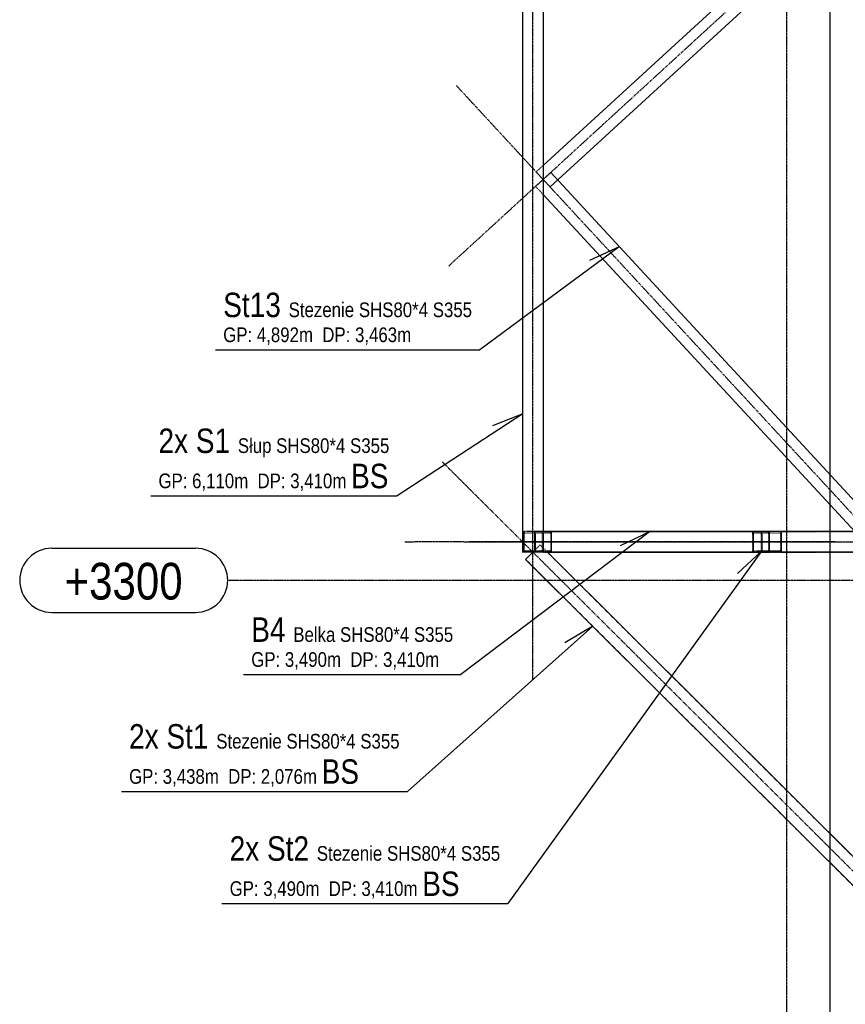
# Model space of a CAD drawing. Header units: millimetres. Extents: x -11738 to 23883, y -17414 to 12286.
# Tile 19 of 27: x 2400 to 5621, y 4160 to 8004. Entities that reach past the tile are written whole.
import ezdxf

# ---------------------------------------------------------------- set-up
doc = ezdxf.new("R2010")
doc.units = ezdxf.units.MM
doc.linetypes.add('DXK_LINE_DOT2', pattern=[3.9198, 1.9599, -1.9599])
doc.linetypes.add('DXK_LINE_DOT3', pattern=[5.9187, 2.979, -0.9799, 0.9799, -0.9799])
doc.styles.add('Arial Narrow', font='ARIALN.TTF', dxfattribs={"height": 0.2})

# ---------------------------------------------------------------- blocks, each defined once
blk = doc.blocks.new('GridLine-7906501-24239 - 24144')
at = {"color": 1, "linetype": 'DXK_LINE_DOT3'}
blk.add_line((5393.4, -3374.3), (5393.4, 10840.7), dxfattribs=at)
blk = doc.blocks.new('GridLine-7906501-24242 - 24144')
at = {"color": 1, "linetype": 'Continuous'}
for p, q in [((2525.1, 5940.1), (3086.7, 5940.1)), ((2525.1, 5690.1), (3086.7, 5690.1))]:
    blk.add_line(p, q, dxfattribs=at)
at = {"color": 1, "linetype": 'DXK_LINE_DOT3'}
blk.add_line((3211.7, 5815.1), (12720.7, 5815.1), dxfattribs=at)
at = {"color": 1, "linetype": 'Continuous'}
for centre, start, end in [((2525.1, 5815.1), 90, 270), ((3086.7, 5815.1), 270, 90)]:
    blk.add_arc(centre, 125, start, end, dxfattribs=at)
at = {"color": 1, "linetype": 'Continuous', "style": 'Arial Narrow'}
blk.add_text('+3300', height=143.16, dxfattribs=at).set_placement((2575.1, 5740.1))
blk = doc.blocks.new('Part-7906501-24182 - 24144')
at = {"color": 8, "linetype": 'DXK_LINE_DOT2'}
for p, q in [((4380.5, 6005.1), (4368.7, 6005.1)), ((4368.7, 5925.1), (4368.7, 6005.1)), ((6196.1, 6005.1), (6122.4, 6005.1)), ((6128.7, 5925.1), (6128.7, 6005.1)), ((6132, 5929.1), (6132, 6001.1)), ((6132, 6001.1), (6192.7, 6001.1)), ((6192.7, 6001.1), (6192.7, 5929.1)), ((6196.1, 5925.1), (6196.1, 6005.1)), ((4380.5, 5925.1), (4368.7, 5925.1)), ((6196.1, 5925.1), (6122.4, 5925.1)), ((6192.7, 5929.1), (6132, 5929.1))]:
    blk.add_line(p, q, dxfattribs=at)
at = {"color": 5, "linetype": 'Continuous'}
for p, q in [((6122.4, 6005.1), (4380.5, 6005.1)), ((6122.4, 5925.1), (4380.5, 5925.1))]:
    blk.add_line(p, q, dxfattribs=at)
at = {"color": 8, "linetype": 'DXK_LINE_DOT3'}
blk.add_line((4133.4, 5965.1), (6431.4, 5965.1), dxfattribs=at)
blk = doc.blocks.new('Part-7906501-24224 - 24144')
at = {"color": 8, "linetype": 'DXK_LINE_DOT2'}
for p, q in [((5372.4, 6005.1), (5292.4, 6005.1)), ((5292.4, 6005.1), (5292.4, 5925.1)), ((5296.4, 5929.1), (5296.4, 6001.1)), ((5296.4, 6001.1), (5368.4, 6001.1)), ((5368.4, 6001.1), (5368.4, 5929.1)), ((5372.4, 5925.1), (5372.4, 6005.1)), ((5292.4, 5925.1), (5372.4, 5925.1)), ((5368.4, 5929.1), (5296.4, 5929.1))]:
    blk.add_line(p, q, dxfattribs=at)
blk = doc.blocks.new('Part-7906501-43243 - 24144')
at = {"color": 8, "linetype": 'DXK_LINE_DOT3'}
blk.add_line((4103.1, 7747.4), (6051.6, 5637.8), dxfattribs=at)
at = {"color": 5, "linetype": 'Continuous'}
for p, q in [((4471.8, 7407.3), (4442.4, 7380.1)), ((5741.8, 6032.3), (4471.8, 7407.3)), ((4442.4, 7321.2), (5657.9, 6005.1)), ((5741.8, 6032.3), (5712.4, 6005.1))]:
    blk.add_line(p, q, dxfattribs=at)
at = {"color": 8, "linetype": 'DXK_LINE_DOT2'}
for p, q in [((4442.4, 7380.1), (4413, 7353)), ((4413, 7353), (4442.4, 7321.2)), ((5657.9, 6005.1), (5683, 5978)), ((5712.4, 6005.1), (5683, 5978))]:
    blk.add_line(p, q, dxfattribs=at)
blk = doc.blocks.new('Part-7906501-43242 - 24144')
at = {"color": 8, "linetype": 'DXK_LINE_DOT3'}
blk.add_line((6080.8, 8883.1), (4073.9, 7042.2), dxfattribs=at)
at = {"color": 8, "linetype": 'DXK_LINE_DOT2'}
for p, q in [((5685.3, 8574.6), (5653.2, 8545.1)), ((5685.3, 8574.6), (5712.4, 8545.1)), ((4442.4, 7434.4), (4415.3, 7409.6)), ((4415.3, 7409.6), (4442.4, 7380.1))]:
    blk.add_line(p, q, dxfattribs=at)
at = {"color": 5, "linetype": 'Continuous'}
for p, q in [((5653.2, 8545.1), (4442.4, 7434.4)), ((5712.4, 8545.1), (5739.4, 8515.7)), ((4469.4, 7350.7), (5739.4, 8515.7)), ((4442.4, 7380.1), (4469.4, 7350.7))]:
    blk.add_line(p, q, dxfattribs=at)
blk = doc.blocks.new('Part-7906501-25247 - 24144')
at = {"color": 8, "linetype": 'DXK_LINE_DOT3'}
blk.add_line((4402.4, 5425.1), (4402.4, 9125.1), dxfattribs=at)
at = {"color": 8, "linetype": 'DXK_LINE_DOT2'}
for p, q in [((4368.7, 8625.1), (4362.4, 8625.1)), ((4362.4, 8625.1), (4362.4, 5925.1)), ((4442.4, 8625.1), (4380.5, 8625.1)), ((4442.4, 8625.1), (4442.4, 5925.1)), ((4368.7, 5925.1), (4362.4, 5925.1)), ((4442.4, 5925.1), (4380.5, 5925.1))]:
    blk.add_line(p, q, dxfattribs=at)
blk = doc.blocks.new('Part-7906501-25248 - 24144')
at = {"color": 5, "linetype": 'Continuous'}
for p, q in [((4380.5, 8625.1), (4362.4, 8625.1)), ((4362.4, 8625.1), (4362.4, 5925.1)), ((4442.4, 8545.1), (4442.4, 6005.1)), ((4380.5, 5925.1), (4362.4, 5925.1))]:
    blk.add_line(p, q, dxfattribs=at)
blk = doc.blocks.new('Part-7906501-25259 - 24144')
at = {"color": 8, "linetype": 'DXK_LINE_DOT2'}
for p, q in [((4442.4, 6005.1), (5292.4, 6005.1)), ((5372.4, 6005.1), (5712.4, 6005.1)), ((5712.4, 5925.1), (5712.4, 6005.1)), ((4442.4, 5925.1), (5292.4, 5925.1)), ((5372.4, 5925.1), (5712.4, 5925.1))]:
    blk.add_line(p, q, dxfattribs=at)
at = {"color": 8, "linetype": 'DXK_LINE_DOT3'}
blk.add_line((4133.4, 5965.1), (3942.4, 5965.1), dxfattribs=at)
blk = doc.blocks.new('Part-7906501-25260 - 24144')
at = {"color": 8, "linetype": 'DXK_LINE_DOT2'}
for p, q in [((4368.7, 6005.1), (4362.4, 6005.1)), ((4366.4, 5929.1), (4366.4, 6001.1)), ((4366.4, 6001.1), (4438.4, 6001.1)), ((4442.4, 6005.1), (4380.5, 6005.1)), ((4438.4, 6001.1), (4438.4, 5929.1)), ((4438.4, 5929.1), (4366.4, 5929.1))]:
    blk.add_line(p, q, dxfattribs=at)
at = {"color": 8, "linetype": 'DXK_LINE_DOT3'}
blk.add_line((3902.4, 5965.1), (3942.4, 5965.1), dxfattribs=at)
blk = doc.blocks.new('Part-7906501-119430 - 24144')
at = {"color": 8, "linetype": 'DXK_LINE_DOT3'}
blk.add_line((4048.3, 6278.2), (6066.5, 4266.1), dxfattribs=at)
at = {"color": 8, "linetype": 'DXK_LINE_DOT2'}
for p, q in [((4374.1, 5896.8), (4430.6, 5953.5)), ((5740.6, 4647.5), (4430.6, 5953.5)), ((5684.1, 4590.8), (4374.1, 5896.8)), ((5684.1, 4590.8), (5740.6, 4647.5))]:
    blk.add_line(p, q, dxfattribs=at)
blk = doc.blocks.new('Part-7906501-119431 - 24144')
at = {"color": 5, "linetype": 'Continuous'}
for p, q in [((4402.4, 5925.1), (4374.1, 5896.8)), ((4459, 5925.1), (5740.6, 4647.5)), ((4374.1, 5896.8), (5684.1, 4590.8)), ((5684.1, 4590.8), (5740.6, 4647.5))]:
    blk.add_line(p, q, dxfattribs=at)
blk = doc.blocks.new('Part-7906501-182199 - 24144')
at = {"color": 8, "linetype": 'DXK_LINE_DOT2'}
for p, q in [((4409.7, 5925.1), (4409.7, 6005.1)), ((4412.9, 5929.1), (4412.9, 6001.1)), ((4438.4, 6001.1), (4471.8, 6001.1)), ((4471.8, 6001.1), (4471.8, 5929.1)), ((4475.1, 5925.1), (4475.1, 6005.1)), ((4475.1, 6005.1), (5325.1, 6005.1)), ((5325.1, 5925.1), (5325.1, 6005.1)), ((4471.8, 5929.1), (4438.4, 5929.1)), ((4475.1, 5925.1), (5325.1, 5925.1))]:
    blk.add_line(p, q, dxfattribs=at)
at = {"color": 8, "linetype": 'DXK_LINE_DOT3'}
blk.add_line((5580.2, 5965.1), (4154.6, 5965.1), dxfattribs=at)
blk = doc.blocks.new('Part-7906501-182200 - 24144')
at = {"color": 8, "linetype": 'DXK_LINE_DOT2'}
for p, q in [((4409.7, 6005.1), (4475.1, 6005.1)), ((5259.7, 6005.1), (5259.7, 5925.1)), ((5262.9, 5929.1), (5262.9, 6001.1)), ((5262.9, 6001.1), (5296.4, 6001.1)), ((5321.8, 6001.1), (5321.8, 5929.1)), ((4475.1, 5925.1), (4409.7, 5925.1)), ((5296.4, 5929.1), (5262.9, 5929.1))]:
    blk.add_line(p, q, dxfattribs=at)
blk = doc.blocks.new('StraightDimension-7906501-157192 - 24144')
at = {"color": 7, "linetype": 'Continuous'}
blk.add_line((5562.4, -534.9), (5562.4, 9995.4), dxfattribs=at)
blk = doc.blocks.new('StraightDimension-7906501-157193 - 24144')
at = {"color": 7, "linetype": 'Continuous'}
blk.add_line((5562.4, -534.9), (5562.4, 9967.9), dxfattribs=at)
blk = doc.blocks.new('Mark-7906501-43332 - 24144')
at = {"color": 7, "linetype": 'Continuous'}
for p, q in [((4738.7, 7117.6), (4195.2, 6715.1)), ((4738.7, 7117.6), (4623.3, 7063.3)), ((3164.1, 6715.1), (4195.2, 6715.1))]:
    blk.add_line(p, q, dxfattribs=at)
at = {"color": 0}
for points in [[(3419.5, 6842.6), (3419.5, 6942.6), (3194.1, 6942.6), (3194.1, 6842.6)], [(3705.4, 6842.6), (3705.4, 6902.6), (3449.5, 6902.6), (3449.5, 6842.6)], [(3307.4, 6745.1), (3307.4, 6805.1), (3194.1, 6805.1), (3194.1, 6745.1)], [(3690.3, 6745.1), (3690.3, 6805.1), (3580.7, 6805.1), (3580.7, 6745.1)]]:
    blk.add_wipeout(points, dxfattribs=at)
for points in [[(3419.5, 6842.6), (3419.5, 6942.6), (3194.1, 6942.6), (3194.1, 6842.6)], [(3705.4, 6842.6), (3705.4, 6902.6), (3449.5, 6902.6), (3449.5, 6842.6)], [(3307.4, 6745.1), (3307.4, 6805.1), (3194.1, 6805.1), (3194.1, 6745.1)], [(3690.3, 6745.1), (3690.3, 6805.1), (3580.7, 6805.1), (3580.7, 6745.1)]]:
    blk.add_wipeout(points, dxfattribs=at)
at = {"color": 7, "style": 'Arial Narrow'}
blk.add_text('St13', height=95.44, dxfattribs=at).set_placement((3194.1, 6842.6))
at = {"color": 0}
for points in [[(3993.7, 6842.6), (3993.7, 6902.6), (3723.4, 6902.6), (3723.4, 6842.6)], [(3489.9, 6745.1), (3489.9, 6805.1), (3325.4, 6805.1), (3325.4, 6745.1)], [(3872.8, 6745.1), (3872.8, 6805.1), (3708.3, 6805.1), (3708.3, 6745.1)]]:
    blk.add_wipeout(points, dxfattribs=at)
for points in [[(3993.7, 6842.6), (3993.7, 6902.6), (3723.4, 6902.6), (3723.4, 6842.6)], [(3489.9, 6745.1), (3489.9, 6805.1), (3325.4, 6805.1), (3325.4, 6745.1)], [(3872.8, 6745.1), (3872.8, 6805.1), (3708.3, 6805.1), (3708.3, 6745.1)]]:
    blk.add_wipeout(points, dxfattribs=at)
at = {"color": 7, "style": 'Arial Narrow'}
for s, p in [('Stezenie', (3449.5, 6842.6)), ('GP:', (3194.1, 6745.1)), ('DP:', (3580.7, 6745.1))]:
    blk.add_text(s, height=57.27, dxfattribs=at).set_placement(p)
at = {"color": 0}
for points in [[(4165.2, 6842.6), (4165.2, 6902.6), (4011.7, 6902.6), (4011.7, 6842.6)], [(3544.7, 6745.1), (3544.7, 6805.1), (3489.9, 6805.1), (3489.9, 6745.1)], [(3927.6, 6745.1), (3927.6, 6805.1), (3872.8, 6805.1), (3872.8, 6745.1)]]:
    blk.add_wipeout(points, dxfattribs=at)
for points in [[(4165.2, 6842.6), (4165.2, 6902.6), (4011.7, 6902.6), (4011.7, 6842.6)], [(3544.7, 6745.1), (3544.7, 6805.1), (3489.9, 6805.1), (3489.9, 6745.1)], [(3927.6, 6745.1), (3927.6, 6805.1), (3872.8, 6805.1), (3872.8, 6745.1)]]:
    blk.add_wipeout(points, dxfattribs=at)
at = {"color": 7, "style": 'Arial Narrow'}
for s, height, p in [('SHS80*4', 57.27, (3723.4, 6842.6)), ('S355', 57.27, (4011.7, 6842.6)), ('4,892', 57.27, (3325.4, 6745.1)), ('m', 57.3, (3489.9, 6745.1)), ('3,463', 57.27, (3708.3, 6745.1)), ('m', 57.3, (3872.8, 6745.1))]:
    blk.add_text(s, height=height, dxfattribs=at).set_placement(p)
blk = doc.blocks.new('Mark-7906501-24352 - 24144')
at = {"color": 7, "linetype": 'Continuous'}
for p, q in [((4857.4, 6004.8), (4121.7, 5447.3)), ((4857.4, 6004.8), (4742.7, 5949.2)), ((3273.5, 5447.3), (4121.7, 5447.3))]:
    blk.add_line(p, q, dxfattribs=at)
at = {"color": 0}
for points in [[(3437.5, 5574.8), (3437.5, 5674.8), (3303.5, 5674.8), (3303.5, 5574.8)], [(3631.9, 5574.8), (3631.9, 5634.8), (3467.5, 5634.8), (3467.5, 5574.8)], [(3416.7, 5477.3), (3416.7, 5537.3), (3303.5, 5537.3), (3303.5, 5477.3)], [(3799.6, 5477.3), (3799.6, 5537.3), (3690, 5537.3), (3690, 5477.3)]]:
    blk.add_wipeout(points, dxfattribs=at)
for points in [[(3437.5, 5574.8), (3437.5, 5674.8), (3303.5, 5674.8), (3303.5, 5574.8)], [(3631.9, 5574.8), (3631.9, 5634.8), (3467.5, 5634.8), (3467.5, 5574.8)], [(3416.7, 5477.3), (3416.7, 5537.3), (3303.5, 5537.3), (3303.5, 5477.3)], [(3799.6, 5477.3), (3799.6, 5537.3), (3690, 5537.3), (3690, 5477.3)]]:
    blk.add_wipeout(points, dxfattribs=at)
at = {"color": 7, "style": 'Arial Narrow'}
blk.add_text('B4', height=95.44, dxfattribs=at).set_placement((3303.5, 5574.8))
at = {"color": 0}
for points in [[(3920.2, 5574.8), (3920.2, 5634.8), (3649.9, 5634.8), (3649.9, 5574.8)], [(3599.3, 5477.3), (3599.3, 5537.3), (3434.7, 5537.3), (3434.7, 5477.3)], [(3982.1, 5477.3), (3982.1, 5537.3), (3817.6, 5537.3), (3817.6, 5477.3)]]:
    blk.add_wipeout(points, dxfattribs=at)
for points in [[(3920.2, 5574.8), (3920.2, 5634.8), (3649.9, 5634.8), (3649.9, 5574.8)], [(3599.3, 5477.3), (3599.3, 5537.3), (3434.7, 5537.3), (3434.7, 5477.3)], [(3982.1, 5477.3), (3982.1, 5537.3), (3817.6, 5537.3), (3817.6, 5477.3)]]:
    blk.add_wipeout(points, dxfattribs=at)
at = {"color": 7, "style": 'Arial Narrow'}
for s, p in [('Belka', (3467.5, 5574.8)), ('GP:', (3303.5, 5477.3)), ('DP:', (3690, 5477.3))]:
    blk.add_text(s, height=57.27, dxfattribs=at).set_placement(p)
at = {"color": 0}
for points in [[(4091.7, 5574.8), (4091.7, 5634.8), (3938.2, 5634.8), (3938.2, 5574.8)], [(3654, 5477.3), (3654, 5537.3), (3599.3, 5537.3), (3599.3, 5477.3)], [(4036.9, 5477.3), (4036.9, 5537.3), (3982.1, 5537.3), (3982.1, 5477.3)]]:
    blk.add_wipeout(points, dxfattribs=at)
for points in [[(4091.7, 5574.8), (4091.7, 5634.8), (3938.2, 5634.8), (3938.2, 5574.8)], [(3654, 5477.3), (3654, 5537.3), (3599.3, 5537.3), (3599.3, 5477.3)], [(4036.9, 5477.3), (4036.9, 5537.3), (3982.1, 5537.3), (3982.1, 5477.3)]]:
    blk.add_wipeout(points, dxfattribs=at)
at = {"color": 7, "style": 'Arial Narrow'}
for s, height, p in [('SHS80*4', 57.27, (3649.9, 5574.8)), ('S355', 57.27, (3938.2, 5574.8)), ('3,490', 57.27, (3434.7, 5477.3)), ('3,410', 57.27, (3817.6, 5477.3)), ('m', 57.3, (3599.3, 5477.3)), ('m', 57.3, (3982.1, 5477.3))]:
    blk.add_text(s, height=height, dxfattribs=at).set_placement(p)
blk = doc.blocks.new('MarkSet-7906501-25366 - 24144')
at = {"color": 7, "linetype": 'Continuous'}
for p, q in [((4362.7, 6465.2), (3872.6, 6144.7)), ((4362.7, 6465.2), (4244.4, 6417.7)), ((2911.5, 6144.7), (3872.6, 6144.7))]:
    blk.add_line(p, q, dxfattribs=at)
at = {"color": 0}
for points in [[(3057.2, 6312.2), (3057.2, 6412.2), (2941.5, 6412.2), (2941.5, 6312.2)], [(3221.2, 6312.2), (3221.2, 6412.2), (3087.2, 6412.2), (3087.2, 6312.2)], [(3382.7, 6312.2), (3382.7, 6372.2), (3251.2, 6372.2), (3251.2, 6312.2)], [(3054.7, 6174.7), (3054.7, 6234.7), (2941.5, 6234.7), (2941.5, 6174.7)], [(3437.6, 6174.7), (3437.6, 6234.7), (3328.1, 6234.7), (3328.1, 6174.7)]]:
    blk.add_wipeout(points, dxfattribs=at)
for points in [[(3057.2, 6312.2), (3057.2, 6412.2), (2941.5, 6412.2), (2941.5, 6312.2)], [(3221.2, 6312.2), (3221.2, 6412.2), (3087.2, 6412.2), (3087.2, 6312.2)], [(3382.7, 6312.2), (3382.7, 6372.2), (3251.2, 6372.2), (3251.2, 6312.2)], [(3054.7, 6174.7), (3054.7, 6234.7), (2941.5, 6234.7), (2941.5, 6174.7)], [(3437.6, 6174.7), (3437.6, 6234.7), (3328.1, 6234.7), (3328.1, 6174.7)]]:
    blk.add_wipeout(points, dxfattribs=at)
at = {"color": 7, "style": 'Arial Narrow'}
for s, p in [('2x', (2941.5, 6312.2)), ('S1', (3087.2, 6312.2))]:
    blk.add_text(s, height=95.44, dxfattribs=at).set_placement(p)
at = {"color": 0}
for points in [[(3671.1, 6312.2), (3671.1, 6372.2), (3400.7, 6372.2), (3400.7, 6312.2)], [(3237.3, 6174.7), (3237.3, 6234.7), (3072.7, 6234.7), (3072.7, 6174.7)], [(3620.2, 6174.7), (3620.2, 6234.7), (3455.6, 6234.7), (3455.6, 6174.7)]]:
    blk.add_wipeout(points, dxfattribs=at)
for points in [[(3671.1, 6312.2), (3671.1, 6372.2), (3400.7, 6372.2), (3400.7, 6312.2)], [(3237.3, 6174.7), (3237.3, 6234.7), (3072.7, 6234.7), (3072.7, 6174.7)], [(3620.2, 6174.7), (3620.2, 6234.7), (3455.6, 6234.7), (3455.6, 6174.7)]]:
    blk.add_wipeout(points, dxfattribs=at)
at = {"color": 7, "style": 'Arial Narrow'}
for s, p in [('Słup', (3251.2, 6312.2)), ('GP:', (2941.5, 6174.7)), ('DP:', (3328.1, 6174.7))]:
    blk.add_text(s, height=57.27, dxfattribs=at).set_placement(p)
at = {"color": 0}
for points in [[(3842.6, 6312.2), (3842.6, 6372.2), (3689.1, 6372.2), (3689.1, 6312.2)], [(3292.1, 6174.7), (3292.1, 6234.7), (3237.3, 6234.7), (3237.3, 6174.7)], [(3674.9, 6174.7), (3674.9, 6234.7), (3620.2, 6234.7), (3620.2, 6174.7)]]:
    blk.add_wipeout(points, dxfattribs=at)
for points in [[(3842.6, 6312.2), (3842.6, 6372.2), (3689.1, 6372.2), (3689.1, 6312.2)], [(3292.1, 6174.7), (3292.1, 6234.7), (3237.3, 6234.7), (3237.3, 6174.7)], [(3674.9, 6174.7), (3674.9, 6234.7), (3620.2, 6234.7), (3620.2, 6174.7)]]:
    blk.add_wipeout(points, dxfattribs=at)
at = {"color": 7, "style": 'Arial Narrow'}
for s, height, p in [('SHS80*4', 57.27, (3400.7, 6312.2)), ('S355', 57.27, (3689.1, 6312.2)), ('6,110', 57.27, (3072.7, 6174.7)), ('3,410', 57.27, (3455.6, 6174.7)), ('m', 57.3, (3237.3, 6174.7))]:
    blk.add_text(s, height=height, dxfattribs=at).set_placement(p)
at = {"color": 0}
blk.add_wipeout([(3839, 6174.7), (3839, 6274.7), (3692.9, 6274.7), (3692.9, 6174.7)], dxfattribs=at)
blk.add_wipeout([(3839, 6174.7), (3839, 6274.7), (3692.9, 6274.7), (3692.9, 6174.7)], dxfattribs=at)
at = {"color": 7, "style": 'Arial Narrow'}
for s, height, p in [('BS', 95.44, (3692.9, 6174.7)), ('m', 57.3, (3620.2, 6174.7))]:
    blk.add_text(s, height=height, dxfattribs=at).set_placement(p)
blk = doc.blocks.new('MarkSet-7906501-119442 - 24144')
at = {"color": 7, "linetype": 'Continuous'}
for p, q in [((4636.7, 5635.8), (3912.7, 4990.7)), ((4636.7, 5635.8), (4526.7, 5571.3)), ((2796.8, 4990.7), (3912.7, 4990.7))]:
    blk.add_line(p, q, dxfattribs=at)
at = {"color": 0}
for points in [[(2942.5, 5158.2), (2942.5, 5258.2), (2826.8, 5258.2), (2826.8, 5158.2)], [(3137, 5158.2), (3137, 5258.2), (2972.5, 5258.2), (2972.5, 5158.2)], [(3422.8, 5158.2), (3422.8, 5218.2), (3167, 5218.2), (3167, 5158.2)], [(2940.1, 5020.7), (2940.1, 5080.7), (2826.8, 5080.7), (2826.8, 5020.7)], [(3322.9, 5020.7), (3322.9, 5080.7), (3213.4, 5080.7), (3213.4, 5020.7)]]:
    blk.add_wipeout(points, dxfattribs=at)
for points in [[(2942.5, 5158.2), (2942.5, 5258.2), (2826.8, 5258.2), (2826.8, 5158.2)], [(3137, 5158.2), (3137, 5258.2), (2972.5, 5258.2), (2972.5, 5158.2)], [(3422.8, 5158.2), (3422.8, 5218.2), (3167, 5218.2), (3167, 5158.2)], [(2940.1, 5020.7), (2940.1, 5080.7), (2826.8, 5080.7), (2826.8, 5020.7)], [(3322.9, 5020.7), (3322.9, 5080.7), (3213.4, 5080.7), (3213.4, 5020.7)]]:
    blk.add_wipeout(points, dxfattribs=at)
at = {"color": 7, "style": 'Arial Narrow'}
for s, p in [('2x', (2826.8, 5158.2)), ('St1', (2972.5, 5158.2))]:
    blk.add_text(s, height=95.44, dxfattribs=at).set_placement(p)
at = {"color": 0}
for points in [[(3711.1, 5158.2), (3711.1, 5218.2), (3440.8, 5218.2), (3440.8, 5158.2)], [(3122.6, 5020.7), (3122.6, 5080.7), (2958.1, 5080.7), (2958.1, 5020.7)], [(3505.5, 5020.7), (3505.5, 5080.7), (3340.9, 5080.7), (3340.9, 5020.7)]]:
    blk.add_wipeout(points, dxfattribs=at)
for points in [[(3711.1, 5158.2), (3711.1, 5218.2), (3440.8, 5218.2), (3440.8, 5158.2)], [(3122.6, 5020.7), (3122.6, 5080.7), (2958.1, 5080.7), (2958.1, 5020.7)], [(3505.5, 5020.7), (3505.5, 5080.7), (3340.9, 5080.7), (3340.9, 5020.7)]]:
    blk.add_wipeout(points, dxfattribs=at)
at = {"color": 7, "style": 'Arial Narrow'}
for s, p in [('Stezenie', (3167, 5158.2)), ('GP:', (2826.8, 5020.7)), ('DP:', (3213.4, 5020.7))]:
    blk.add_text(s, height=57.27, dxfattribs=at).set_placement(p)
at = {"color": 0}
for points in [[(3882.7, 5158.2), (3882.7, 5218.2), (3729.1, 5218.2), (3729.1, 5158.2)], [(3177.4, 5020.7), (3177.4, 5080.7), (3122.6, 5080.7), (3122.6, 5020.7)], [(3560.3, 5020.7), (3560.3, 5080.7), (3505.5, 5080.7), (3505.5, 5020.7)]]:
    blk.add_wipeout(points, dxfattribs=at)
for points in [[(3882.7, 5158.2), (3882.7, 5218.2), (3729.1, 5218.2), (3729.1, 5158.2)], [(3177.4, 5020.7), (3177.4, 5080.7), (3122.6, 5080.7), (3122.6, 5020.7)], [(3560.3, 5020.7), (3560.3, 5080.7), (3505.5, 5080.7), (3505.5, 5020.7)]]:
    blk.add_wipeout(points, dxfattribs=at)
at = {"color": 7, "style": 'Arial Narrow'}
for s, height, p in [('SHS80*4', 57.27, (3440.8, 5158.2)), ('S355', 57.27, (3729.1, 5158.2)), ('3,438', 57.27, (2958.1, 5020.7)), ('2,076', 57.27, (3340.9, 5020.7)), ('m', 57.3, (3122.6, 5020.7))]:
    blk.add_text(s, height=height, dxfattribs=at).set_placement(p)
at = {"color": 0}
blk.add_wipeout([(3724.4, 5020.7), (3724.4, 5120.7), (3578.3, 5120.7), (3578.3, 5020.7)], dxfattribs=at)
blk.add_wipeout([(3724.4, 5020.7), (3724.4, 5120.7), (3578.3, 5120.7), (3578.3, 5020.7)], dxfattribs=at)
at = {"color": 7, "style": 'Arial Narrow'}
for s, height, p in [('BS', 95.44, (3578.3, 5020.7)), ('m', 57.3, (3505.5, 5020.7))]:
    blk.add_text(s, height=height, dxfattribs=at).set_placement(p)
blk = doc.blocks.new('MarkSet-7906501-182214 - 24144')
at = {"color": 7, "linetype": 'Continuous'}
for p, q in [((5294.3, 5928.4), (4305, 4552.8)), ((5294.3, 5928.4), (5201, 5841.6)), ((3189.2, 4552.8), (4305, 4552.8))]:
    blk.add_line(p, q, dxfattribs=at)
at = {"color": 0}
for points in [[(3334.9, 4720.3), (3334.9, 4820.3), (3219.2, 4820.3), (3219.2, 4720.3)], [(3529.3, 4720.3), (3529.3, 4820.3), (3364.9, 4820.3), (3364.9, 4720.3)], [(3815.2, 4720.3), (3815.2, 4780.3), (3559.3, 4780.3), (3559.3, 4720.3)], [(3332.4, 4582.8), (3332.4, 4642.8), (3219.2, 4642.8), (3219.2, 4582.8)], [(3715.3, 4582.8), (3715.3, 4642.8), (3605.7, 4642.8), (3605.7, 4582.8)]]:
    blk.add_wipeout(points, dxfattribs=at)
for points in [[(3334.9, 4720.3), (3334.9, 4820.3), (3219.2, 4820.3), (3219.2, 4720.3)], [(3529.3, 4720.3), (3529.3, 4820.3), (3364.9, 4820.3), (3364.9, 4720.3)], [(3815.2, 4720.3), (3815.2, 4780.3), (3559.3, 4780.3), (3559.3, 4720.3)], [(3332.4, 4582.8), (3332.4, 4642.8), (3219.2, 4642.8), (3219.2, 4582.8)], [(3715.3, 4582.8), (3715.3, 4642.8), (3605.7, 4642.8), (3605.7, 4582.8)]]:
    blk.add_wipeout(points, dxfattribs=at)
at = {"color": 7, "style": 'Arial Narrow'}
for s, p in [('2x', (3219.2, 4720.3)), ('St2', (3364.9, 4720.3))]:
    blk.add_text(s, height=95.44, dxfattribs=at).set_placement(p)
at = {"color": 0}
for points in [[(4103.5, 4720.3), (4103.5, 4780.3), (3833.2, 4780.3), (3833.2, 4720.3)], [(3515, 4582.8), (3515, 4642.8), (3350.4, 4642.8), (3350.4, 4582.8)], [(3897.9, 4582.8), (3897.9, 4642.8), (3733.3, 4642.8), (3733.3, 4582.8)]]:
    blk.add_wipeout(points, dxfattribs=at)
for points in [[(4103.5, 4720.3), (4103.5, 4780.3), (3833.2, 4780.3), (3833.2, 4720.3)], [(3515, 4582.8), (3515, 4642.8), (3350.4, 4642.8), (3350.4, 4582.8)], [(3897.9, 4582.8), (3897.9, 4642.8), (3733.3, 4642.8), (3733.3, 4582.8)]]:
    blk.add_wipeout(points, dxfattribs=at)
at = {"color": 7, "style": 'Arial Narrow'}
for s, p in [('Stezenie', (3559.3, 4720.3)), ('GP:', (3219.2, 4582.8)), ('DP:', (3605.7, 4582.8))]:
    blk.add_text(s, height=57.27, dxfattribs=at).set_placement(p)
at = {"color": 0}
for points in [[(4275, 4720.3), (4275, 4780.3), (4121.5, 4780.3), (4121.5, 4720.3)], [(3569.7, 4582.8), (3569.7, 4642.8), (3515, 4642.8), (3515, 4582.8)], [(3952.6, 4582.8), (3952.6, 4642.8), (3897.9, 4642.8), (3897.9, 4582.8)]]:
    blk.add_wipeout(points, dxfattribs=at)
for points in [[(4275, 4720.3), (4275, 4780.3), (4121.5, 4780.3), (4121.5, 4720.3)], [(3569.7, 4582.8), (3569.7, 4642.8), (3515, 4642.8), (3515, 4582.8)], [(3952.6, 4582.8), (3952.6, 4642.8), (3897.9, 4642.8), (3897.9, 4582.8)]]:
    blk.add_wipeout(points, dxfattribs=at)
at = {"color": 7, "style": 'Arial Narrow'}
for s, height, p in [('SHS80*4', 57.27, (3833.2, 4720.3)), ('S355', 57.27, (4121.5, 4720.3)), ('3,490', 57.27, (3350.4, 4582.8)), ('m', 57.3, (3515, 4582.8)), ('3,410', 57.27, (3733.3, 4582.8))]:
    blk.add_text(s, height=height, dxfattribs=at).set_placement(p)
at = {"color": 0}
blk.add_wipeout([(4116.7, 4582.8), (4116.7, 4682.8), (3970.6, 4682.8), (3970.6, 4582.8)], dxfattribs=at)
blk.add_wipeout([(4116.7, 4582.8), (4116.7, 4682.8), (3970.6, 4682.8), (3970.6, 4582.8)], dxfattribs=at)
at = {"color": 7, "style": 'Arial Narrow'}
for s, height, p in [('BS', 95.44, (3970.6, 4582.8)), ('m', 57.3, (3897.9, 4582.8))]:
    blk.add_text(s, height=height, dxfattribs=at).set_placement(p)

msp = doc.modelspace()

# ---------------------------------------------------------------- block references
for name in ['GridLine-7906501-24239 - 24144', 'Part-7906501-25247 - 24144', 'Part-7906501-43242 - 24144', 'Part-7906501-25248 - 24144', 'Part-7906501-43243 - 24144', 'Part-7906501-119430 - 24144', 'Part-7906501-25260 - 24144', 'Part-7906501-25259 - 24144', 'Part-7906501-24182 - 24144', 'Part-7906501-182199 - 24144', 'Part-7906501-182200 - 24144', 'Part-7906501-24224 - 24144', 'GridLine-7906501-24242 - 24144', 'Part-7906501-119431 - 24144']:
    msp.add_blockref(name, (0, 0))

# ---------------------------------------------------------------- next in the draw order: block references
for name in ['StraightDimension-7906501-157192 - 24144', 'Mark-7906501-43332 - 24144', 'MarkSet-7906501-25366 - 24144', 'Mark-7906501-24352 - 24144']:
    msp.add_blockref(name, (0, 0))

# ---------------------------------------------------------------- next in the draw order: block references
for name in ['StraightDimension-7906501-157193 - 24144', 'MarkSet-7906501-119442 - 24144']:
    msp.add_blockref(name, (0, 0))

# ---------------------------------------------------------------- next in the draw order: block references
msp.add_blockref('MarkSet-7906501-182214 - 24144', (0, 0))

doc.saveas('drawing.dxf')
